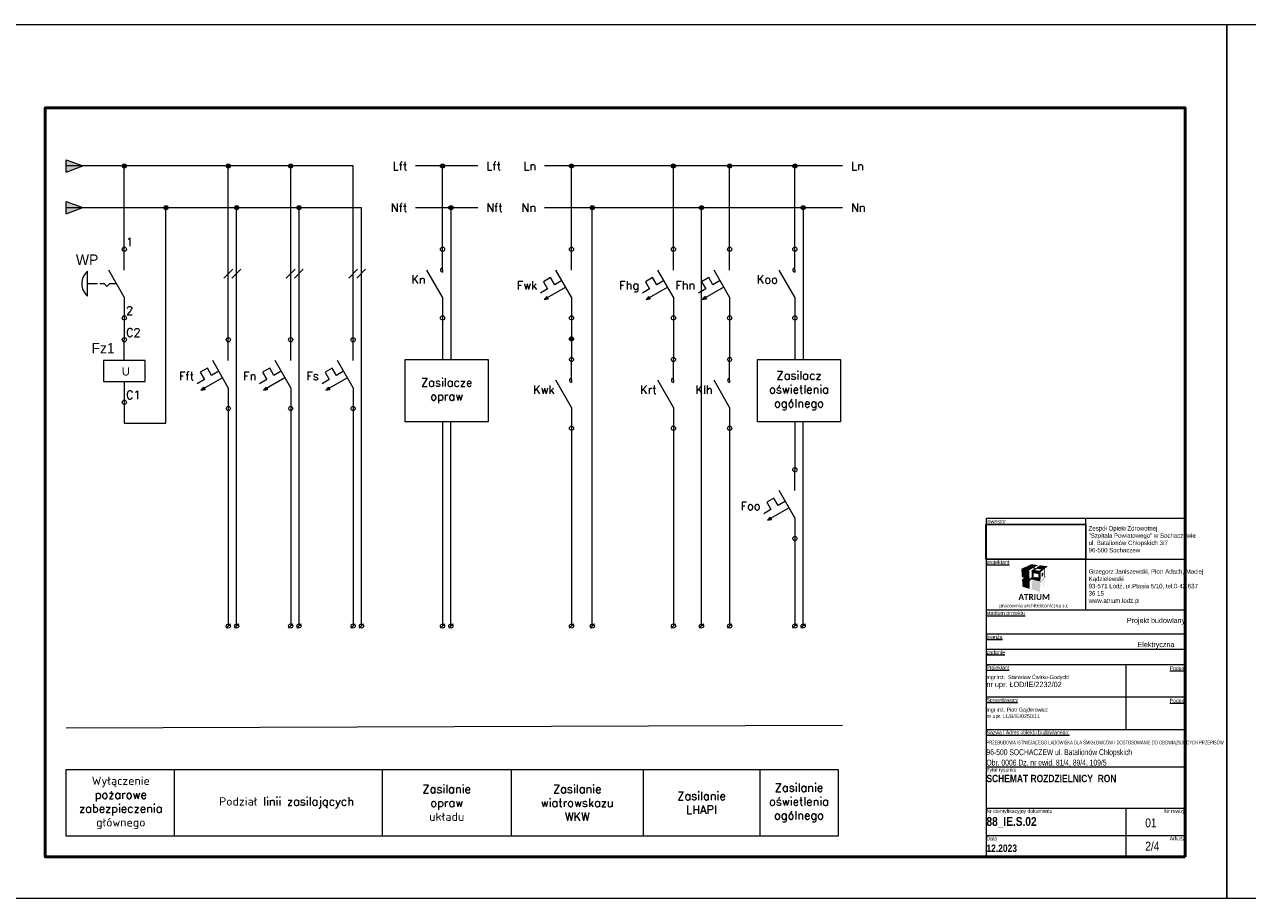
# Model space of a CAD drawing. Header units: millimetres. Extents: x 1009 to 2755, y 1436 to 2329.
# Tile 4 of 9: x 1431 to 1845, y 1436 to 1732. Entities that reach past the tile are written whole.
import ezdxf
from ezdxf.enums import TextEntityAlignment as Align
from ezdxf.xclip import XClip

# ---------------------------------------------------------------- set-up
doc = ezdxf.new("R2010")
doc.units = ezdxf.units.MM
doc.header["$XCLIPFRAME"] = 2
doc.set_wipeout_variables(frame=1)
doc.linetypes.add('ACAD_ISO02W100', pattern=[15, 12, -3])
doc.linetypes.add('Wipeout_Contour', pattern=[1000, 0, -1000])
doc.layers.get('0').update_dxf_attribs({"lineweight": 25})
for name, color, linetype, lineweight in [('-', 160, 'Continuous', 15), ('01', 7, 'Continuous', 13), ('0100', 7, 'Continuous', 13), ('Formatka', 7, 'Continuous', 50), ('JD_RAMKA', 7, 'Continuous', 5), ('L', 7, 'Continuous', 15), ('N', 130, 'Continuous', 15), ('Opis', 90, 'Continuous', 15), ('PE', 50, 'Continuous', 15), ('Sprzężenie', 131, 'ACAD_ISO02W100', 13), ('Stron', 253, 'Continuous', 13), ('Urządzenia', 112, 'Continuous', 15), ('Łączenie', 7, 'Continuous', 15)]:
    doc.layers.add(name, color=color, linetype=linetype, lineweight=lineweight)
doc.layers.add('820-G Rysunki Obrazki', color=7, linetype='Continuous')
doc.layers.add('logo szpitala_1_820-G Rysunki Obrazki', color=7, linetype='Continuous')
doc.styles.add('Simplex', font='simplex.shx')
doc.styles.add('STYL_AUTOMATYCZNY_1', font='Arial Narrow.ttf')
doc.styles.add('STYL_AUTOMATYCZNY_3', font='txt')
doc.styles.add('STYL_AUTOMATYCZNY_4', font='Arial Narrow.ttf', dxfattribs={"width": 0.8})
doc.styles.add('STYL_AUTOMATYCZNY_5', font='Arial Narrow.ttf', dxfattribs={"width": 0.75})
doc.styles.add('STYL_AUTOMATYCZNY_6', font='txt')

# ---------------------------------------------------------------- blocks, each defined once
blk = doc.blocks.new('strzalka')
at = {"layer": 'Łączenie'}
h = blk.add_hatch(color=256, dxfattribs=at)
h.dxf.hatch_style = 1
h.paths.add_polyline_path([(0, 0), (-4, 1.5), (-4, -1.5)])
for p, q in [((-4, -1.5), (-4, 1.5)), ((-4, 1.5), (0, 0)), ((-4, -1.5), (0, 0))]:
    blk.add_line(p, q, dxfattribs=at)
blk = doc.blocks.new('NO contact')
at = {"layer": 'Łączenie'}
for p, q in [((0, -5), (0, 0)), ((0, -11.5), (-3.75, -5)), ((0, -11.5), (0, -16.5))]:
    blk.add_line(p, q, dxfattribs=at)
for centre in [(0, 0), (0, -16.5)]:
    blk.add_circle(centre, 0.5, dxfattribs=at)
at = {"style": 'Simplex'}
for tag, p in [('XU', (0.7, 0)), ('XB', (0.7, -16.5))]:
    blk.add_attdef(tag, text='', height=2, dxfattribs=at).set_placement(p, align=Align.BOTTOM_LEFT)
blk.add_attdef('NAME', text='', height=2, dxfattribs=at).set_placement((-4.08, -9.75), align=Align.RIGHT)
blk = doc.blocks.new('Grzybek')
at = {"layer": 'Sprzężenie', "ltscale": 0.2}
for p, q in [((-8.87, -8.25), (-4.87, -8.25)), ((-4.87, -8.25), (-4.17, -8.96)), ((-4.17, -8.96), (-3.46, -8.25)), ((-3.46, -8.25), (-1.87, -8.25))]:
    blk.add_line(p, q, dxfattribs=at)
at = {"layer": 'Łączenie'}
blk.add_line((-8.87, -11.25), (-8.87, -5.25), dxfattribs=at)
blk.add_arc((-6.23, -8.25), 4, 131.4096, 228.5904, dxfattribs=at)
at = {"layer": 'Sprzężenie'}
blk.add_blockref('NO contact', (0, 0), dxfattribs=at)
blk = doc.blocks.new('pkt_zero')
at = {"layer": 'Łączenie'}
blk.add_circle((0, 0), 0.5, dxfattribs=at)
at = {"style": 'Simplex'}
blk.add_attdef('PKT_ZERO', (0.4, 0.75), '', height=2, dxfattribs=at)
blk = doc.blocks.new('Relay')
at = {"layer": 'Łączenie'}
for p, q in [((0, -5), (0, 0)), ((0, -10), (0, -15))]:
    blk.add_line(p, q, dxfattribs=at)
blk.add_lwpolyline([(-5, -10), (5, -10), (5, -5), (-5, -5)], close=True, dxfattribs=at)
for centre in [(0, 0), (0, -15)]:
    blk.add_circle(centre, 0.5, dxfattribs=at)
at = {"style": 'Simplex'}
for tag, p in [('A1', (0.7, 0)), ('A2', (0.7, -15))]:
    blk.add_attdef(tag, text='', height=2, dxfattribs=at).set_placement(p, align=Align.BOTTOM_LEFT)
blk.add_attdef('NAME', text='', height=2, dxfattribs=at).set_placement((-1, -3.5), align=Align.BOTTOM_RIGHT)
blk = doc.blocks.new('Voltage Relay')
at = {"layer": '-'}
blk.add_blockref('Relay', (0, 0), dxfattribs=at)
at = {"layer": 'Łączenie', "insert": (-0.58, -6.58), "char_height": 2, "attachment_point": 1}
blk.add_mtext('U', dxfattribs=at)
blk = doc.blocks.new('pkt_lacz')
h = blk.add_hatch(color=256)
h.dxf.hatch_style = 1
h.paths.add_polyline_path([(-0.5, 0, 1), (0.5, 0, 1)])
at = {"layer": 'Łączenie'}
blk.add_circle((0, 0), 0.5, dxfattribs=at)
at = {"style": 'Simplex'}
blk.add_attdef('PKT_LACZ', (0.4, 0.71), '', height=2, dxfattribs=at)
blk = doc.blocks.new('J_cir_brk')
at = {"layer": 'Łączenie'}
h = blk.add_hatch(color=256, dxfattribs=at)
h.dxf.hatch_style = 1
h.paths.add_polyline_path([(-5.76, -11.63), (-5.94, -11.34), (-6.58, -12.1)])
h.paths.add_polyline_path([(-6.58, -12.1), (-5.59, -11.93), (-5.76, -11.63)])
for p, q in [((-5.02, -6.8), (-6.75, -7.8)), ((-6.75, -7.8), (-5.75, -9.54)), ((-4.02, -8.54), (-5.02, -6.8)), ((-2.29, -7.54), (-4.02, -8.54)), ((-5.75, -9.54), (-7.48, -10.54)), ((-1.38, -9.1), (-6.58, -12.1)), ((-6.58, -12.1), (-5.94, -11.34)), ((-5.94, -11.34), (-5.59, -11.93)), ((-6.58, -12.1), (-5.59, -11.93))]:
    blk.add_line(p, q, dxfattribs=at)
at = {"layer": 'PE'}
blk.add_blockref('NO contact', (0, 0), dxfattribs=at)
at = {"style": 'Simplex'}
for tag, p in [('XU', (0.7, 0)), ('XD', (0.7, -16.5))]:
    blk.add_attdef(tag, text='', height=2, dxfattribs=at).set_placement(p, align=Align.BOTTOM_LEFT)
blk.add_attdef('NAME', text='', height=2, dxfattribs=at).set_placement((-8.25, -8.67), align=Align.MIDDLE_RIGHT)
blk = doc.blocks.new('pkt_przyl')
blk.add_line((-0.53, -0.53), (0.53, 0.53))
at = {"layer": 'Łączenie'}
blk.add_circle((0, 0), 0.5, dxfattribs=at)
at = {"style": 'Simplex'}
blk.add_attdef('PKT_PRZYL', (0.4, 0.75), '', height=2, dxfattribs=at)
blk = doc.blocks.new('stycznik')
at = {"layer": 'Łączenie'}
blk.add_line((0, -5), (0, -5.5), dxfattribs=at)
blk.add_arc((0, -5), 0.5, 90, 270, dxfattribs=at)
blk.add_blockref('NO contact', (0, 0), dxfattribs=at)
at = {"style": 'Simplex'}
for tag, p in [('XU', (0.7, 0)), ('XB', (0.7, -16.5))]:
    blk.add_attdef(tag, text='', height=2, dxfattribs=at).set_placement(p, align=Align.BOTTOM_LEFT)
blk.add_attdef('NAME', text='', height=2, dxfattribs=at).set_placement((-4.07, -8.25), align=Align.RIGHT)
blk = doc.blocks.new('Rysunek_1_1', base_point=(159205.31, -16737.17))
at = {"color": 254, "linetype": 'Wipeout_Contour', "lineweight": 0, "ltscale": 640395.641388}
blk.add_wipeout([(159205.31, -16737.17), (159239.18, -16737.17), (159239.18, -16725.49), (159205.31, -16725.49)], dxfattribs=at).dxf.layer = 'logo szpitala_1_820-G Rysunki Obrazki'

msp = doc.modelspace()

# ---------------------------------------------------------------- hatches: boundary and pattern name
at = {"layer": '0100', "linetype": 'Continuous', "lineweight": 13}
for points in [[(1770.16, 1548.25), (1768.49, 1547.48), (1771.2, 1547.03), (1772.7, 1547.88)], [(1768.49, 1547.48), (1768.68, 1544.62), (1771.28, 1544.04), (1771.2, 1547.03)], [(1770.56, 1548.43), (1770.56, 1548.19), (1772.7, 1547.88), (1772.69, 1547.37), (1773.04, 1547.58), (1773.04, 1547.83), (1773.04, 1548.08)], [(1777.43, 1548.34), (1774.81, 1548.66), (1773.71, 1547.99), (1773.71, 1547.74), (1776.27, 1547.37), (1776.11, 1544.48), (1776.36, 1544.77), (1776.53, 1547.59)], [(1775.88, 1544.91), (1775.95, 1546.38), (1775.37, 1545.85), (1775.33, 1544.98)], [(1768.73, 1543.93), (1771.29, 1543.33), (1771.97, 1543.88), (1771.96, 1544.58), (1771.28, 1544.04), (1769.48, 1544.44)], [(1768.73, 1543.93), (1768.9, 1541.4), (1771.36, 1540.67), (1771.29, 1543.33)], [(1771.98, 1543.16), (1772.01, 1540.48), (1774.82, 1539.66), (1774.93, 1542.46), (1776.07, 1543.8), (1775.94, 1541.57), (1776.17, 1541.56), (1776.32, 1544.1), (1777.17, 1545.1), (1776.71, 1545.16), (1776.36, 1544.77), (1776.11, 1544.48), (1775.82, 1544.17), (1775.57, 1543.89), (1774.96, 1543.2), (1772.65, 1543.73)]]:
    msp.add_hatch(color=7, dxfattribs=at).paths.add_polyline_path(points)
h = msp.add_hatch(color=7, dxfattribs=at)
h.paths.add_polyline_path([(1775.09, 1546.38), (1776.27, 1547.37), (1773.38, 1547.78), (1771.94, 1546.91)])
h.paths.add_polyline_path([(1773.1, 1547.04), (1773.75, 1547.48), (1775.22, 1547.27), (1774.62, 1546.81)], flags=0)
h = msp.add_hatch(color=7, dxfattribs=at)
h.paths.add_polyline_path([(1774.96, 1543.2), (1775.09, 1546.38), (1771.94, 1546.91), (1771.97, 1543.88)])
h.paths.add_polyline_path([(1772.69, 1545.98), (1774.24, 1545.71), (1774.22, 1544.52), (1773.06, 1544.73), (1772.69, 1544.47)], flags=0)

# ---------------------------------------------------------------- linework, layer by layer
at = {"layer": '0100', "color": 7, "linetype": 'Continuous', "lineweight": 13, "flags": 128}
for points in [[(1756.67, 1564.61), (1824.02, 1564.61)], [(1756.67, 1533.56), (1824.02, 1533.56)], [(1756.67, 1525.46), (1824.02, 1525.46)], [(1756.67, 1520.26), (1824.02, 1520.26)], [(1756.67, 1515.06), (1824.02, 1515.06)], [(1804.02, 1504.06), (1804.02, 1515.06)], [(1756.67, 1504.06), (1824.02, 1504.06)], [(1804.02, 1493.06), (1804.02, 1504.06)], [(1756.67, 1493.06), (1824.02, 1493.06)], [(1756.67, 1480.41), (1824.02, 1480.41)], [(1756.67, 1466.41), (1824.02, 1466.41)], [(1804.02, 1449.88), (1804.02, 1466.41)], [(1756.67, 1457.11), (1824.02, 1457.11)]]:
    msp.add_lwpolyline(points, dxfattribs=at)
at = {"layer": 'Formatka'}
msp.add_lwpolyline([(1824.02, 1449.88), (1437.68, 1449.88), (1437.68, 1703.68), (1824.02, 1703.68)], close=True, dxfattribs=at)
at = {"layer": 'JD_RAMKA', "linetype": 'Continuous'}
msp.add_line((1756.67, 1564.61), (1824.02, 1564.61), dxfattribs=at)
at = {"layer": 'L'}
for p, q in [((1542.02, 1683.94), (1444.73, 1683.94)), ((1464.47, 1655.74), (1464.47, 1683.94)), ((1584.32, 1683.94), (1563.17, 1683.94)), ((1572.33, 1655.74), (1572.33, 1683.94)), ((1707.94, 1683.94), (1606.88, 1683.94)), ((1616.04, 1655.74), (1616.04, 1683.94)), ((1650.59, 1655.74), (1650.59, 1683.94)), ((1669.62, 1655.74), (1669.62, 1683.94)), ((1691.74, 1655.74), (1691.74, 1683.94)), ((1498.22, 1645.96), (1501.21, 1648.95)), ((1519.37, 1645.96), (1522.36, 1648.95)), ((1540.52, 1645.96), (1543.51, 1648.95)), ((1464.47, 1632.48), (1464.47, 1625.06)), ((1572.33, 1632.48), (1572.33, 1618.38)), ((1691.74, 1632.48), (1691.74, 1618.38)), ((1499.72, 1601.8), (1499.72, 1528.09)), ((1520.87, 1601.8), (1520.87, 1528.09)), ((1542.02, 1601.8), (1542.02, 1528.09)), ((1572.33, 1597.23), (1572.33, 1528.09)), ((1691.74, 1597.23), (1691.74, 1581.02)), ((1691.74, 1557.76), (1691.74, 1528.09))]:
    msp.add_line(p, q, dxfattribs=at)
at = {"layer": 'L', "ltscale": 0.1}
for p, q in [((1616.04, 1632.48), (1616.04, 1618.38)), ((1650.59, 1632.48), (1650.59, 1618.38)), ((1669.62, 1632.48), (1669.62, 1618.38)), ((1616.04, 1595.12), (1616.04, 1528.09)), ((1650.59, 1595.12), (1650.59, 1528.09)), ((1669.62, 1595.12), (1669.62, 1528.09))]:
    msp.add_line(p, q, dxfattribs=at)
at = {"layer": 'N'}
for p, q in [((1444.73, 1669.84), (1544.84, 1669.84)), ((1478.57, 1596.86), (1478.57, 1669.84)), ((1502.54, 1528.09), (1502.54, 1669.84)), ((1523.69, 1528.09), (1523.69, 1669.84)), ((1544.84, 1528.09), (1544.84, 1669.84)), ((1563.17, 1669.84), (1584.32, 1669.84)), ((1575.15, 1669.84), (1575.15, 1618.38)), ((1606.88, 1669.84), (1707.94, 1669.84)), ((1694.56, 1669.84), (1694.56, 1618.38)), ((1500.96, 1645.96), (1503.95, 1648.95)), ((1522.11, 1645.96), (1525.1, 1648.95)), ((1543.26, 1645.96), (1546.25, 1648.95)), ((1464.47, 1603.91), (1464.47, 1596.86)), ((1464.47, 1596.86), (1478.57, 1596.86)), ((1575.15, 1528.09), (1575.15, 1597.23)), ((1694.56, 1528.09), (1694.56, 1597.23))]:
    msp.add_line(p, q, dxfattribs=at)
at = {"layer": 'N', "ltscale": 0.1}
for p, q in [((1623.09, 1528.09), (1623.09, 1669.84)), ((1660.1, 1528.09), (1660.1, 1669.84))]:
    msp.add_line(p, q, dxfattribs=at)
at = {"layer": 'Opis'}
for p, q in [((1481.39, 1479.49), (1481.39, 1456.93)), ((1551.89, 1479.49), (1551.89, 1456.93)), ((1595.6, 1479.49), (1595.6, 1456.93)), ((1640.36, 1479.49), (1640.36, 1456.93)), ((1679.84, 1479.49), (1679.84, 1456.93))]:
    msp.add_line(p, q, dxfattribs=at)
msp.add_lwpolyline([(1706.47, 1456.93), (1444.73, 1456.93), (1444.73, 1479.49), (1706.47, 1479.49)], close=True, dxfattribs=at)
at = {"layer": 'PE'}
msp.add_line((1444.73, 1493.59), (1707.94, 1494.48), dxfattribs=at)
at = {"layer": 'Stron'}
for points in [[(1838.12, 1435.78), (1423.58, 1435.78), (1423.58, 1731.88), (1838.12, 1731.88)], [(2255.66, 1435.78), (1838.12, 1435.78), (1838.12, 1731.88), (2255.66, 1731.88)]]:
    msp.add_lwpolyline(points, close=True, dxfattribs=at)
at = {"layer": 'Urządzenia', "ltscale": 0.1}
for points in [[(1559.64, 1618.38), (1587.84, 1618.38), (1587.84, 1597.23), (1559.64, 1597.23)], [(1679.05, 1618.38), (1707.25, 1618.38), (1707.25, 1597.23), (1679.05, 1597.23)]]:
    msp.add_lwpolyline(points, close=True, dxfattribs=at)
at = {"layer": 'Łączenie'}
for p, q in [((1499.72, 1625.06), (1499.72, 1683.94)), ((1520.87, 1625.06), (1520.87, 1683.94)), ((1542.02, 1625.06), (1542.02, 1683.94))]:
    msp.add_line(p, q, dxfattribs=at)

# ---------------------------------------------------------------- block references
at = {"layer": 'L', "xscale": 1.41, "yscale": 1.41, "zscale": 1.41}
for name, p in [('strzalka', (1450.37, 1683.94)), ('pkt_lacz', (1464.47, 1683.94)), ('pkt_lacz', (1499.72, 1683.94)), ('pkt_lacz', (1520.87, 1683.94)), ('pkt_lacz', (1572.33, 1683.94)), ('pkt_lacz', (1616.04, 1683.94)), ('pkt_lacz', (1650.59, 1683.94)), ('pkt_lacz', (1669.62, 1683.94)), ('pkt_lacz', (1691.74, 1683.94)), ('strzalka', (1450.37, 1669.84)), ('pkt_lacz', (1616.04, 1625.36))]:
    msp.add_blockref(name, p, dxfattribs=at)
for p, values in [((1572.33, 1655.74), {'NAME': 'Kn'}), ((1691.74, 1655.74), {'NAME': 'Koo'}), ((1616.04, 1618.38), {'NAME': 'Kwk'}), ((1650.59, 1618.38), {'NAME': 'Krt'}), ((1669.62, 1618.38), {'NAME': 'Klh'})]:
    msp.add_blockref('stycznik', p, dxfattribs=at).add_auto_attribs(values)
at = {"layer": 'L', "xscale": 1.41, "yscale": 1.41, "zscale": 1.41, "rotation": 180.0000000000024}
for p in [(1499.72, 1528.09), (1502.54, 1528.09), (1520.87, 1528.09), (1523.69, 1528.09), (1542.02, 1528.09), (1544.84, 1528.09), (1572.33, 1528.09), (1575.15, 1528.09), (1616.04, 1528.09), (1623.09, 1528.09), (1650.59, 1528.09), (1660.1, 1528.09), (1669.62, 1528.09), (1691.74, 1528.09), (1694.56, 1528.09)]:
    msp.add_blockref('pkt_przyl', p, dxfattribs=at)
at = {"layer": 'N', "xscale": 1.41, "yscale": 1.41, "zscale": 1.41}
for p in [(1478.57, 1669.84), (1502.54, 1669.84), (1523.69, 1669.84), (1575.15, 1669.84), (1623.09, 1669.84), (1660.1, 1669.84), (1694.56, 1669.84)]:
    msp.add_blockref('pkt_lacz', p, dxfattribs=at)
at = {"layer": 'Łączenie', "xscale": 1.41, "yscale": 1.41, "zscale": 1.41}
for name, p, values in [('pkt_zero', (1464.47, 1655.74), {'PKT_ZERO': '1'}), ('J_cir_brk', (1616.04, 1655.74), {'NAME': 'Fwk'}), ('J_cir_brk', (1650.59, 1655.74), {'NAME': 'Fhg'}), ('J_cir_brk', (1669.62, 1655.74), {'NAME': 'Fhn'}), ('pkt_zero', (1464.47, 1632.48), {'PKT_ZERO': '2'}), ('pkt_zero', (1464.47, 1625.06), {'PKT_ZERO': 'C2'}), ('J_cir_brk', (1499.72, 1625.06), {'NAME': 'Fft'}), ('J_cir_brk', (1520.87, 1625.06), {'NAME': 'Fn'}), ('J_cir_brk', (1542.02, 1625.06), {'NAME': 'Fs'}), ('pkt_zero', (1464.47, 1603.91), {'PKT_ZERO': 'C1'}), ('J_cir_brk', (1691.74, 1581.02), {'NAME': 'Foo'})]:
    msp.add_blockref(name, p, dxfattribs=at).add_auto_attribs(values)
for name, p in [('Grzybek', (1464.47, 1655.74)), ('Voltage Relay', (1464.47, 1625.06))]:
    msp.add_blockref(name, p, dxfattribs=at)

# ---------------------------------------------------------------- texts
at = {"layer": '01', "color": 7, "linetype": 'Continuous', "lineweight": 13}
for s, insert, char_height, attachment_point, style in [('\\A1;{\\pql;\\fCalibri|b0|i0|c238|p0;\\W1.000000;pracownia architektoniczna\\fCalibri|b1|i0|c238|p0;\\W1.000000; \\fCalibri|b0|i0|c238|p0;\\W1.000000;s.c}', (1761.01, 1534.85), 1.2, 4, 'STYL_AUTOMATYCZNY_6'), ('\\A1;\\pxqr;{\\fArial Narrow|b0|i0|c238|p34;Projekt budowlany}', (1824.02, 1530.86), 1.7646, 3, 'STYL_AUTOMATYCZNY_1'), ('\\A1;\\pxql;{\\fArial Narrow|b0|i0|c238|p34;Elektryczna}', (1807.89, 1520.42), 1.7646, 7, 'STYL_AUTOMATYCZNY_1'), ('\\A1;{\\pqr;\\pt39.9934,55.1801;\\fArial Narrow|b0|i0|c238|p0;\\W1.000000;Nr \\fArial Narrow|b0|i0|c238|p0;\\W1.000000;rewizji}', (1824.02, 1466.02), 1.25, 3, 'STYL_AUTOMATYCZNY_1'), ('\\A1;\\pxql;{\\fArial Narrow|b0|i0|c238|p34;01}', (1810.51, 1462.91), 3, 1, 'STYL_AUTOMATYCZNY_1'), ('\\A1;\\pxql;{\\fArial Narrow|b0|i0|c238|p34;2/4}', (1810.51, 1455.01), 3, 1, 'STYL_AUTOMATYCZNY_1')]:
    msp.add_mtext(s, dxfattribs=dict(at, insert=insert, char_height=char_height, attachment_point=attachment_point, style=style))
at = {"layer": '01', "color": 7, "linetype": 'Continuous', "lineweight": 13, "char_height": 1.25, "style": 'STYL_AUTOMATYCZNY_1'}
for s, insert, attachment_point, line_spacing_factor in [('\\A1;\\pxql;{\\fArial Narrow|b0|i0|c238|p34;Tytuł rysunku\\P\\pt31.99072,44.1388;\\fArial Narrow|b1|i0|c238|p34;\\H2x;\\C1;SCHEMAT ROZDZIELNICY  RON}', (1756.67, 1480.02), 1, 1.115681), ('\\A1;\\pxql,t31.99072,44.1388;{\\fArial Narrow|b0|i0|c238|p34;Nr identyfikacyjny dokumentu\\P\\fArial Narrow|b1|i0|c238|p34;\\H2.4x;\\C1;88_IE.S.02}', (1756.67, 1466.04), 1, 1.274047), ('\\A1;\\pxql;{\\fArial Narrow|b0|i0|c238|p34;Data\\P\\fArial Narrow|b1|i0|c238|p34;\\H2x;12.2023}', (1756.67, 1456.72), 1, 1.272223), ('\\A1;\\pxqr;{\\fArial Narrow|b0|i0|c238|p34;Arkusz}', (1824.02, 1456.74), 3, 1.270196)]:
    msp.add_mtext(s, dxfattribs=dict(at, insert=insert, attachment_point=attachment_point, line_spacing_factor=line_spacing_factor))
at = {"layer": '0100', "color": 7, "linetype": 'Continuous', "lineweight": 13, "insert": (1791.31, 1547.32), "char_height": 1.5, "width": 32.7023, "attachment_point": 1, "line_spacing_factor": 0.987308, "style": 'STYL_AUTOMATYCZNY_1'}
msp.add_mtext('\\A1;{\\pql;\\fArial Narrow|b0|i0|c238|p0;\\W1.000000;Grzegorz Janiszewski, Piotr Adach, Maciej Kądzielewski\\P\\pql;\\fArial Narrow|b0|i0|c238|p0;\\W1.000000;93-571 Łódź, ul.Ptasia 5/10, tel.0-42 637 36 15\\P\\pql;\\fArial Narrow|b0|i0|c238|p0;\\W1.000000;www.atrium.lodz.pl }', dxfattribs=at)
at = {"layer": '0100', "color": 7, "linetype": 'Continuous', "lineweight": 13}
for s, insert, char_height, attachment_point, style in [('\\A1;{\\pql;\\fCalibri|b1|i0|c238|p0;\\W1.000000;ATRIUM}', (1767.53, 1537.95), 2, 4, 'STYL_AUTOMATYCZNY_3'), ('\\A1;{\\pql;\\fArial Narrow|b0|i0|c238|p0;\\L\\W1.000000;\\Lstadium projektu}', (1756.67, 1533.16), 1.3, 1, 'STYL_AUTOMATYCZNY_1'), ('\\A1;{\\pql;\\fArial Narrow|b0|i0|c238|p0;\\L\\W1.000000;\\Lbranża}', (1756.67, 1525.05), 1.3, 1, 'STYL_AUTOMATYCZNY_1'), ('\\A1;{\\pql;\\fArial Narrow|b0|i0|c238|p0;\\L\\W1.000000;\\Lzadanie}', (1756.67, 1519.85), 1.3, 1, 'STYL_AUTOMATYCZNY_1'), ('\\A1;{\\pql;\\fArial Narrow|b0|i0|c238|p0;\\L\\W1.000000;\\LProjektant}', (1756.67, 1514.67), 1.25, 1, 'STYL_AUTOMATYCZNY_1'), ('\\A1;{\\pqr;\\fArial Narrow|b0|i0|c238|p0;\\L\\W1.000000;\\LPodpis}', (1824.02, 1513.62), 1.25, 6, 'STYL_AUTOMATYCZNY_1'), ('\\A1;{\\pql;\\fArial Narrow|b0|i0|c238|p0;\\L\\W1.000000;\\LSprawdzający}', (1756.67, 1503.69), 1.25, 1, 'STYL_AUTOMATYCZNY_1'), ('\\A1;{\\pqr;\\fArial Narrow|b0|i0|c238|p0;\\L\\W1.000000;\\LPodpis}', (1824.02, 1502.62), 1.25, 6, 'STYL_AUTOMATYCZNY_1'), ('\\A1;{\\pql;\\fArial Narrow|b0|i0|c238|p0;\\L\\W1.000000;\\LNazwa i Adres obiektu budowlanego:}', (1756.67, 1492.67), 1.25, 1, 'STYL_AUTOMATYCZNY_1'), ('\\A1;\\pxql;{\\fArial Narrow|b0|i0|c238|p34;PRZEBUDOWA ISTNIEJĄCEGO LĄDOWISKA DLA ŚMIGŁOWCÓW I DOSTOSOWANIE DO OBOWIĄZUJĄCYCH PRZEPISÓW}', (1756.67, 1487.61), 1.3, 7, 'STYL_AUTOMATYCZNY_5'), ('\\A1;\\pxql;{\\fArial Narrow|b0|i0|c238|p34;96-500 SOCHACZEW ul. Batalionów Chłopskich}', (1756.67, 1483.76), 2, 7, 'STYL_AUTOMATYCZNY_4'), ('\\A1;\\pxql;{\\fArial Narrow|b0|i0|c238|p34;Obr. 0006 Dz. nr ewid. 81/4, 89/4, 109/5}', (1756.67, 1480.46), 2, 7, 'STYL_AUTOMATYCZNY_4')]:
    msp.add_mtext(s, dxfattribs=dict(at, insert=insert, char_height=char_height, attachment_point=attachment_point, style=style))
at = {"layer": '0100', "color": 7, "linetype": 'Continuous', "lineweight": 13, "char_height": 1.3, "attachment_point": 1, "line_spacing_factor": 1.018745, "style": 'STYL_AUTOMATYCZNY_1'}
for s, insert in [('\\A1;\\pxql;{\\fArial Narrow|b0|i0|c238|p34;mgr inż.  Stanisław Ćwirko-Godycki\\P\\H1.38462x;nr upr. ŁOD/IE/2232/02}', (1756.67, 1511.42)), ('\\A1;{\\fArial Narrow|b0|i0|c238|p34;mgr inż. Piotr Gajderowicz\\Pnr upr. LUB/IE/0250/11}', (1756.67, 1500.42))]:
    msp.add_mtext(s, dxfattribs=dict(at, insert=insert))
at = {"layer": 'L', "char_height": 2.82, "style": 'Simplex'}
for s, insert, attachment_point in [('\\pxqr;{\\Fsimplex|c238;Lft}', (1560.35, 1683.94), 6), ('{\\Fsimplex|c238;Lft}', (1587.14, 1683.94), 4), ('\\pxqr;{\\Fsimplex|c238;Ln}', (1604.06, 1683.94), 6), ('{\\Fsimplex|c238;Ln}', (1710.76, 1683.94), 4)]:
    msp.add_mtext(s, dxfattribs=dict(at, insert=insert, attachment_point=attachment_point))
at = {"layer": 'N', "char_height": 2.82, "style": 'Simplex'}
for s, insert, attachment_point in [('\\pxqr;{\\Fsimplex|c238;Nft}', (1560.35, 1669.84), 6), ('{\\Fsimplex|c238;Nft}', (1587.14, 1669.84), 4), ('\\pxqr;{\\Fsimplex|c238;Nn}', (1604.06, 1669.84), 6), ('{\\Fsimplex|c238;Nn}', (1710.76, 1669.84), 4)]:
    msp.add_mtext(s, dxfattribs=dict(at, insert=insert, attachment_point=attachment_point))
at = {"layer": 'Opis', "char_height": 2.82, "attachment_point": 5, "style": 'Simplex'}
for s, insert in [('{\\Fsimplex|c238;Wyłączenie\\Ppożarowe\\Pzabezpieczenia\\Pgłównego}', (1463.28, 1468.21)), ('{\\Fsimplex|c238;Zasilanie\\Popraw\\Pukładu}', (1573.74, 1468.21)), ('{\\Fsimplex|c238;Zasilanie\\Pwiatrowskazu\\PWKW}', (1617.98, 1468.21)), ('{\\Fsimplex|c238;Zasilanie\\PLHAPI}', (1660.1, 1468.21)), ('{\\Fsimplex|c238;Zasilanie \\Poświetlenia \\Pogólnego}', (1693.15, 1468.21)), ('{\\Fsimplex|c238;Podział linii zasilających}', (1519.46, 1468.21))]:
    msp.add_mtext(s, dxfattribs=dict(at, insert=insert))
at = {"layer": 'Urządzenia', "char_height": 2.82, "attachment_point": 5, "style": 'Simplex'}
for s, insert in [('{\\Fsimplex|c238;Zasilacz\\Poświetlenia\\Pogólnego}', (1693.15, 1607.81)), ('{\\Fsimplex|c238;Zasilacze\\Popraw}', (1573.74, 1607.81))]:
    msp.add_mtext(s, dxfattribs=dict(at, insert=insert))
at = {"layer": 'Łączenie', "char_height": 3.525, "attachment_point": 1}
for s, insert in [('WP', (1448.07, 1653.96)), ('Fz1', (1453.35, 1623.99))]:
    msp.add_mtext(s, dxfattribs=dict(at, insert=insert))

# ---------------------------------------------------------------- next in the draw order: block references
at = {"layer": '820-G Rysunki Obrazki', "color": 54, "linetype": 'Continuous', "lineweight": 25, "true_color": 0xa4a400}
ref = msp.add_blockref('Rysunek_1_1', (1756.48, 1550.8), dxfattribs=at)
XClip(ref).set_block_clipping_path([(159205.3126707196, -16737.1693301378), (159239.1793373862, -16725.4923856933)])

# ---------------------------------------------------------------- next in the draw order: hatches: boundary and pattern name
at = {"layer": '0100', "linetype": 'Continuous', "lineweight": 13}
msp.add_hatch(color=7, dxfattribs=at).paths.add_polyline_path([(1773.04, 1548.08), (1774.19, 1548.74), (1771.84, 1549.02), (1770.56, 1548.43)])

# ---------------------------------------------------------------- next in the draw order: linework, layer by layer
at = {"layer": '0100', "color": 7, "linetype": 'Continuous', "lineweight": 13, "flags": 128}
for points in [[(1790.34, 1533.56), (1790.34, 1564.61)], [(1756.67, 1550.8), (1824.02, 1550.8)]]:
    msp.add_lwpolyline(points, dxfattribs=at)
at = {"layer": 'JD_RAMKA', "linetype": 'Continuous'}
msp.add_line((1756.67, 1449.88), (1756.67, 1564.61), dxfattribs=at)

# ---------------------------------------------------------------- next in the draw order: texts
at = {"layer": '0100', "color": 7, "linetype": 'Continuous', "lineweight": 13, "char_height": 1.3, "attachment_point": 1, "style": 'STYL_AUTOMATYCZNY_1'}
for s, insert in [('\\A1;{\\pql;\\fArial Narrow|b0|i0|c238|p0;\\L\\W1.000000;\\Linwestor}', (1756.67, 1564.21)), ('\\A1;{\\pql;\\fArial Narrow|b0|i0|c238|p0;\\L\\W1.000000;\\Lprojektant}', (1756.67, 1550.39))]:
    msp.add_mtext(s, dxfattribs=dict(at, insert=insert))
at = {"layer": '0100', "color": 7, "linetype": 'Continuous', "lineweight": 13, "insert": (1791.31, 1561.95), "char_height": 1.5, "attachment_point": 1, "line_spacing_factor": 0.986803, "style": 'STYL_AUTOMATYCZNY_1'}
msp.add_mtext('\\A1;\\pxql;{\\fArial Narrow|b0|i0|c238|p34;Zespół Opieki Zdrowotnej \\P"Szpitala Powiatowego" w Sochaczewie\\Pul. Batalionów Chłopskich 3/7 \\H1x;\\P96-500 Sochaczew}', dxfattribs=at)

doc.saveas('drawing.dxf')
